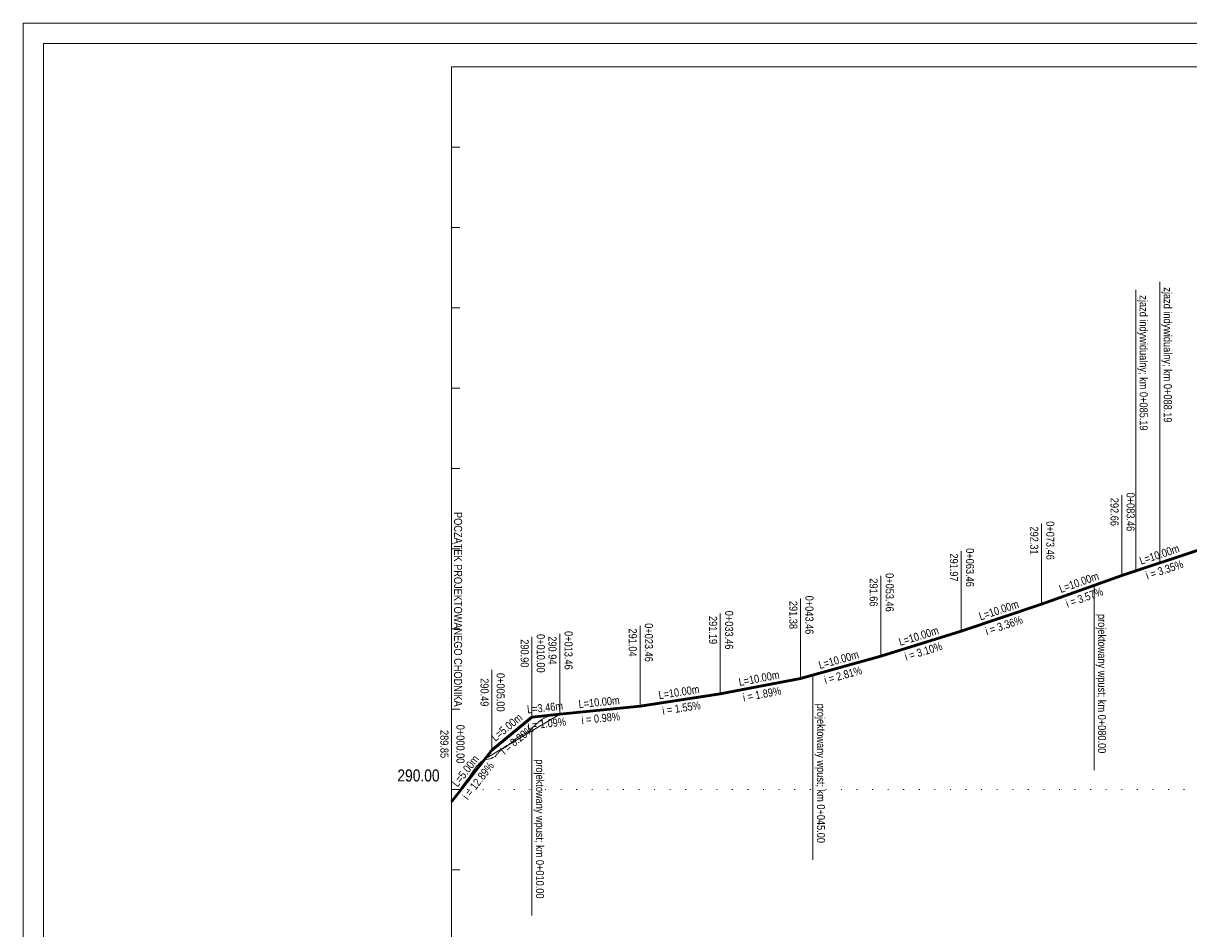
# Model space of a CAD drawing. Header units: metres. Extents: x 7437490 to 7438487, y 5556669 to 5557081.
# Tile 4 of 6: x 7438195 to 7438341, y 5556968 to 5557081. Entities that reach past the tile are written whole.
import ezdxf
from ezdxf.enums import TextEntityAlignment as Align

# ---------------------------------------------------------------- set-up
doc = ezdxf.new("R2010")
doc.units = ezdxf.units.M
doc.header["$MEASUREMENT"] = 0
doc.linetypes.add('DGN Style 1', pattern=[1.842793, 0.003066, -1.839727])
for name, color, linetype, lineweight in [('1', 7, 'Continuous', 0), ('45', 7, 'Continuous', 0), ('55', 7, 'Continuous', 0), ('56', 7, 'Continuous', 0), ('57', 7, 'Continuous', 0), ('_arkusz', 7, 'Continuous', 13), ('opis_proj_wpust_L', 7, 'Continuous', 0), ('opis_zjazd', 7, 'Continuous', 0), ('Warstwa 48', 7, 'Continuous', 0), ('Warstwa 49', 7, 'Continuous', 0)]:
    doc.layers.add(name, color=color, linetype=linetype, lineweight=lineweight)
doc.styles.add('Style-Arial Narrow', font='ARIALN.TTF')

msp = doc.modelspace()

# ---------------------------------------------------------------- linework, layer by layer
at = {"layer": '1', "color": 7, "linetype": 'Continuous', "lineweight": 13}
for p, q in [((7438332.25, 5557011.86), (7438342.25, 5557015.21)), ((7438332.25, 5557011.86), (7438342.25, 5557015.21)), ((7438322.25, 5557008.29), (7438332.25, 5557011.86)), ((7438322.25, 5557008.29), (7438332.25, 5557011.86)), ((7438312.25, 5557004.92), (7438322.25, 5557008.29)), ((7438312.25, 5557004.92), (7438322.25, 5557008.29)), ((7438302.25, 5557001.83), (7438312.25, 5557004.92)), ((7438302.25, 5557001.83), (7438312.25, 5557004.92)), ((7438292.25, 5556999.02), (7438302.25, 5557001.83)), ((7438292.25, 5556999.02), (7438302.25, 5557001.83)), ((7438282.25, 5556997.13), (7438292.25, 5556999.02)), ((7438282.25, 5556997.13), (7438292.25, 5556999.02)), ((7438272.25, 5556995.59), (7438282.25, 5556997.13)), ((7438272.25, 5556995.59), (7438282.25, 5556997.13)), ((7438253.17, 5556989.16), (7438262.25, 5556994.61)), ((7438253.17, 5556989.16), (7438262.25, 5556994.61)), ((7438262.25, 5556994.61), (7438272.25, 5556995.59)), ((7438262.25, 5556994.61), (7438272.25, 5556995.59)), ((7438248.79, 5556983.69), (7438253.17, 5556989.16)), ((7438248.79, 5556983.69), (7438253.17, 5556989.16))]:
    msp.add_line(p, q, dxfattribs=at)
at = {"layer": '1', "color": 7, "linetype": 'Continuous', "lineweight": 13, "flags": 128}
msp.add_lwpolyline([(7438248.79, 5556983.69), (7438249, 5556983.99), (7438249.01, 5556984), (7438249.26, 5556984.36), (7438249.26, 5556984.37), (7438249.31, 5556984.46), (7438249.55, 5556984.8), (7438249.79, 5556985.14), (7438250.03, 5556985.49), (7438250.22, 5556985.76), (7438250.28, 5556985.83), (7438250.53, 5556986.16), (7438250.77, 5556986.49), (7438250.8, 5556986.53), (7438250.97, 5556986.72), (7438251.02, 5556986.81), (7438251.27, 5556987.2), (7438251.27, 5556987.2), (7438251.37, 5556987.36), (7438251.52, 5556987.57), (7438251.52, 5556987.57), (7438251.77, 5556987.91), (7438251.78, 5556987.91), (7438251.94, 5556988.14), (7438252.02, 5556988.22), (7438252.03, 5556988.22), (7438252.27, 5556988.49), (7438252.29, 5556988.48), (7438252.51, 5556988.73), (7438252.52, 5556988.73), (7438252.54, 5556988.72), (7438252.78, 5556988.89), (7438252.81, 5556988.86), (7438253.03, 5556989.02), (7438253.07, 5556988.98), (7438253.09, 5556988.96), (7438253.1, 5556988.93), (7438253.33, 5556988.99), (7438253.54, 5556989.04), (7438253.66, 5556989.08), (7438253.73, 5556989.08), (7438253.92, 5556989.18), (7438254.11, 5556989.27), (7438254.23, 5556989.34), (7438254.29, 5556989.34), (7438254.3, 5556989.39), (7438254.36, 5556989.62), (7438254.54, 5556989.66), (7438254.61, 5556989.88), (7438254.79, 5556989.93), (7438254.8, 5556989.98), (7438254.85, 5556990.12), (7438255.03, 5556990.13), (7438255.09, 5556990.32), (7438255.27, 5556990.34), (7438255.34, 5556990.53), (7438255.38, 5556990.54), (7438255.51, 5556990.53), (7438255.58, 5556990.7), (7438255.93, 5556990.78), (7438255.95, 5556990.83), (7438256, 5556990.95), (7438256.18, 5556991), (7438256.25, 5556991.16), (7438256.43, 5556991.21), (7438256.5, 5556991.37), (7438256.52, 5556991.38), (7438256.67, 5556991.39), (7438256.75, 5556991.54), (7438256.92, 5556991.57), (7438257, 5556991.72), (7438257.1, 5556991.74), (7438257.17, 5556991.74), (7438257.25, 5556991.89), (7438257.42, 5556991.89), (7438257.5, 5556992.05), (7438257.67, 5556992.06), (7438257.67, 5556992.06), (7438258.24, 5556992.35), (7438258.41, 5556992.42), (7438258.58, 5556992.59), (7438258.65, 5556992.7), (7438258.81, 5556992.86), (7438258.82, 5556992.87), (7438258.89, 5556992.97), (7438259.07, 5556993.11), (7438259.13, 5556993.2), (7438259.31, 5556993.35), (7438259.37, 5556993.43), (7438259.39, 5556993.45), (7438259.55, 5556993.56), (7438259.6, 5556993.63), (7438259.8, 5556993.75), (7438259.84, 5556993.81), (7438259.96, 5556993.88), (7438260.04, 5556993.92), (7438260.08, 5556993.97), (7438260.28, 5556994.07), (7438260.32, 5556994.11), (7438260.53, 5556994.2), (7438260.53, 5556994.21), (7438260.55, 5556994.24), (7438260.77, 5556994.31), (7438260.79, 5556994.34), (7438261.01, 5556994.4), (7438261.03, 5556994.43), (7438261.1, 5556994.44), (7438261.26, 5556994.47), (7438261.27, 5556994.49), (7438261.5, 5556994.52), (7438261.68, 5556994.55), (7438261.75, 5556994.56), (7438261.75, 5556994.56), (7438261.75, 5556994.56), (7438262, 5556994.58), (7438262, 5556994.58), (7438262.25, 5556994.61), (7438262.25, 5556994.61), (7438262.5, 5556994.63), (7438262.75, 5556994.65), (7438263, 5556994.67), (7438263.25, 5556994.7), (7438263.5, 5556994.72), (7438263.75, 5556994.74), (7438264, 5556994.76), (7438264.01, 5556994.76), (7438264.25, 5556994.78), (7438264.25, 5556994.78), (7438264.5, 5556994.8), (7438264.5, 5556994.8), (7438264.75, 5556994.82), (7438264.75, 5556994.82), (7438265, 5556994.84), (7438265, 5556994.84), (7438265.25, 5556994.86), (7438265.25, 5556994.86), (7438265.5, 5556994.88), (7438265.5, 5556994.88), (7438265.75, 5556994.9), (7438265.75, 5556994.9), (7438266, 5556994.92), (7438266, 5556994.92), (7438266.25, 5556994.94), (7438266.25, 5556994.94), (7438266.5, 5556994.96), (7438266.5, 5556994.96), (7438266.75, 5556994.99), (7438266.75, 5556994.99), (7438267, 5556995.01), (7438267, 5556995.01), (7438267.25, 5556995.03), (7438267.25, 5556995.03), (7438267.5, 5556995.05), (7438267.5, 5556995.05), (7438267.75, 5556995.07), (7438267.75, 5556995.07), (7438268, 5556995.09), (7438268, 5556995.09), (7438268.13, 5556995.1), (7438268.19, 5556995.1), (7438268.25, 5556995.11), (7438268.25, 5556995.11), (7438268.5, 5556995.14), (7438268.5, 5556995.14), (7438268.75, 5556995.17), (7438268.75, 5556995.17), (7438269, 5556995.2), (7438269, 5556995.2), (7438269.24, 5556995.23), (7438269.25, 5556995.23), (7438269.25, 5556995.23), (7438269.5, 5556995.26), (7438269.5, 5556995.26), (7438269.75, 5556995.29), (7438269.75, 5556995.29), (7438270, 5556995.32), (7438270, 5556995.32), (7438270.25, 5556995.35), (7438270.25, 5556995.35), (7438270.5, 5556995.38), (7438270.5, 5556995.38), (7438270.75, 5556995.41), (7438270.75, 5556995.41), (7438271, 5556995.44), (7438271, 5556995.44), (7438271.25, 5556995.47), (7438271.25, 5556995.47), (7438271.5, 5556995.5), (7438271.5, 5556995.5), (7438271.75, 5556995.53), (7438271.75, 5556995.53), (7438272, 5556995.56), (7438272, 5556995.56), (7438272.25, 5556995.59), (7438272.25, 5556995.59), (7438272.37, 5556995.6), (7438272.5, 5556995.62), (7438272.5, 5556995.62), (7438272.75, 5556995.64), (7438272.75, 5556995.64), (7438273, 5556995.67), (7438273.01, 5556995.67), (7438273.25, 5556995.7), (7438273.26, 5556995.7), (7438273.5, 5556995.73), (7438273.51, 5556995.73), (7438273.75, 5556995.75), (7438273.94, 5556995.77), (7438273.95, 5556995.77), (7438274, 5556995.78), (7438274.24, 5556995.82), (7438274.25, 5556995.82), (7438274.49, 5556995.86), (7438274.5, 5556995.86), (7438274.74, 5556995.9), (7438274.75, 5556995.9), (7438274.99, 5556995.94), (7438275, 5556995.94), (7438275.24, 5556995.98), (7438275.25, 5556995.98), (7438275.49, 5556996.02), (7438275.5, 5556996.02), (7438275.74, 5556996.06), (7438275.75, 5556996.06), (7438275.99, 5556996.1), (7438276, 5556996.1), (7438276.24, 5556996.14), (7438276.25, 5556996.14), (7438276.49, 5556996.18), (7438276.5, 5556996.18), (7438276.55, 5556996.19), (7438276.74, 5556996.22), (7438276.75, 5556996.22), (7438276.99, 5556996.25), (7438277, 5556996.25), (7438277.24, 5556996.29), (7438277.25, 5556996.29), (7438277.49, 5556996.33), (7438277.5, 5556996.33), (7438277.74, 5556996.37), (7438277.75, 5556996.37), (7438277.99, 5556996.4), (7438278, 5556996.4), (7438278.25, 5556996.44), (7438278.25, 5556996.44), (7438278.5, 5556996.48), (7438278.5, 5556996.48), (7438278.75, 5556996.52), (7438278.75, 5556996.52), (7438279, 5556996.55), (7438279, 5556996.55), (7438279.25, 5556996.59), (7438279.25, 5556996.59), (7438279.5, 5556996.63), (7438279.5, 5556996.63), (7438279.75, 5556996.67), (7438279.75, 5556996.67), (7438280, 5556996.71), (7438280, 5556996.71), (7438280.01, 5556996.71), (7438280.25, 5556996.75), (7438280.25, 5556996.75), (7438280.5, 5556996.8), (7438280.51, 5556996.81), (7438280.73, 5556996.85), (7438280.75, 5556996.85), (7438280.75, 5556996.85), (7438281, 5556996.9), (7438281, 5556996.9), (7438281.25, 5556996.95), (7438281.25, 5556996.95), (7438281.5, 5556996.99), (7438281.5, 5556996.99), (7438281.75, 5556997.04), (7438281.75, 5556997.04), (7438282, 5556997.09), (7438282, 5556997.09), (7438282.25, 5556997.13), (7438282.25, 5556997.13), (7438282.5, 5556997.18), (7438282.5, 5556997.18), (7438282.75, 5556997.23), (7438282.75, 5556997.23), (7438283, 5556997.27), (7438283, 5556997.27), (7438283.25, 5556997.32), (7438283.25, 5556997.32), (7438283.5, 5556997.37), (7438283.5, 5556997.37), (7438283.75, 5556997.41), (7438283.75, 5556997.41), (7438284, 5556997.46), (7438284, 5556997.46), (7438284.25, 5556997.51), (7438284.25, 5556997.51), (7438284.5, 5556997.55), (7438284.5, 5556997.55), (7438284.75, 5556997.6), (7438284.75, 5556997.6), (7438284.91, 5556997.63), (7438285, 5556997.65), (7438285, 5556997.65), (7438285.25, 5556997.69), (7438285.25, 5556997.69), (7438285.5, 5556997.74), (7438285.5, 5556997.74), (7438285.75, 5556997.79), (7438285.75, 5556997.79), (7438286, 5556997.83), (7438286.09, 5556997.85), (7438286.25, 5556997.88), (7438286.25, 5556997.88), (7438286.5, 5556997.92), (7438286.5, 5556997.92), (7438286.75, 5556997.97), (7438286.75, 5556997.97), (7438287, 5556998.01), (7438287, 5556998.01), (7438287.25, 5556998.05), (7438287.25, 5556998.05), (7438287.5, 5556998.1), (7438287.5, 5556998.1), (7438287.75, 5556998.14), (7438287.75, 5556998.14), (7438288, 5556998.19), (7438288, 5556998.19), (7438288.25, 5556998.23), (7438288.25, 5556998.23), (7438288.5, 5556998.28), (7438288.58, 5556998.29), (7438288.58, 5556998.29), (7438288.75, 5556998.33), (7438288.99, 5556998.38), (7438289, 5556998.38), (7438289.09, 5556998.4), (7438289.25, 5556998.43), (7438289.25, 5556998.43), (7438289.5, 5556998.48), (7438289.5, 5556998.48), (7438289.75, 5556998.53), (7438289.75, 5556998.53), (7438290, 5556998.58), (7438290, 5556998.58), (7438290.25, 5556998.63), (7438290.25, 5556998.63), (7438290.5, 5556998.68), (7438290.5, 5556998.68), (7438290.68, 5556998.72), (7438290.75, 5556998.73), (7438291, 5556998.78), (7438291, 5556998.78), (7438291.25, 5556998.83), (7438291.25, 5556998.83), (7438291.5, 5556998.87), (7438291.5, 5556998.87), (7438291.75, 5556998.92), (7438291.75, 5556998.92), (7438292, 5556998.97), (7438292, 5556998.97), (7438292.25, 5556999.02), (7438292.25, 5556999.02), (7438292.5, 5556999.07), (7438292.5, 5556999.07), (7438292.75, 5556999.12), (7438292.75, 5556999.12), (7438292.75, 5556999.12), (7438293, 5556999.16), (7438293, 5556999.16), (7438293.25, 5556999.21), (7438293.25, 5556999.21), (7438293.27, 5556999.22), (7438293.28, 5556999.22), (7438293.29, 5556999.22), (7438293.5, 5556999.28), (7438293.75, 5556999.35), (7438293.75, 5556999.35), (7438294, 5556999.43), (7438294, 5556999.43), (7438294.25, 5556999.5), (7438294.25, 5556999.5), (7438294.5, 5556999.57), (7438294.5, 5556999.57), (7438294.75, 5556999.64), (7438294.75, 5556999.65), (7438295, 5556999.72), (7438295, 5556999.72), (7438295.25, 5556999.79), (7438295.25, 5556999.79), (7438295.5, 5556999.86), (7438295.5, 5556999.86), (7438295.75, 5556999.94), (7438295.75, 5556999.94), (7438296, 5557000.01), (7438296, 5557000.01), (7438296.25, 5557000.08), (7438296.25, 5557000.08), (7438296.5, 5557000.15), (7438296.5, 5557000.16), (7438296.74, 5557000.23), (7438296.75, 5557000.23), (7438296.99, 5557000.3), (7438297, 5557000.3), (7438297.24, 5557000.37), (7438297.25, 5557000.37), (7438297.45, 5557000.43), (7438297.49, 5557000.45), (7438297.5, 5557000.45), (7438297.74, 5557000.52), (7438297.75, 5557000.52), (7438298, 5557000.59), (7438298, 5557000.59), (7438298.25, 5557000.66), (7438298.25, 5557000.66), (7438298.5, 5557000.74), (7438298.5, 5557000.74), (7438298.75, 5557000.81), (7438298.75, 5557000.81), (7438299, 5557000.88), (7438299, 5557000.88), (7438299.25, 5557000.95), (7438299.25, 5557000.95), (7438299.5, 5557001.03), (7438299.5, 5557001.03), (7438299.75, 5557001.1), (7438299.75, 5557001.1), (7438300, 5557001.17), (7438300, 5557001.17), (7438300.25, 5557001.24), (7438300.25, 5557001.25), (7438300.5, 5557001.32), (7438300.5, 5557001.32), (7438300.75, 5557001.39), (7438300.75, 5557001.39), (7438301, 5557001.46), (7438301, 5557001.46), (7438301.25, 5557001.54), (7438301.25, 5557001.54), (7438301.5, 5557001.61), (7438301.5, 5557001.61), (7438301.75, 5557001.68), (7438301.75, 5557001.68), (7438302, 5557001.75), (7438302, 5557001.75), (7438302.25, 5557001.83), (7438302.25, 5557001.83), (7438302.5, 5557001.9), (7438302.5, 5557001.9), (7438302.75, 5557001.97), (7438302.75, 5557001.97), (7438303, 5557002.04), (7438303, 5557002.04), (7438303.25, 5557002.12), (7438303.25, 5557002.12), (7438303.5, 5557002.19), (7438303.5, 5557002.19), (7438303.75, 5557002.26), (7438303.75, 5557002.26), (7438304, 5557002.33), (7438304, 5557002.33), (7438304.25, 5557002.41), (7438304.25, 5557002.41), (7438304.5, 5557002.48), (7438304.5, 5557002.48), (7438304.75, 5557002.55), (7438304.75, 5557002.55), (7438305, 5557002.63), (7438305, 5557002.63), (7438305.25, 5557002.7), (7438305.25, 5557002.7), (7438305.5, 5557002.77), (7438305.5, 5557002.77), (7438305.75, 5557002.84), (7438305.99, 5557002.91), (7438306, 5557002.92), (7438306.25, 5557003), (7438306.5, 5557003.08), (7438306.5, 5557003.08), (7438306.75, 5557003.16), (7438306.75, 5557003.16), (7438307, 5557003.24), (7438307, 5557003.24), (7438307.25, 5557003.32), (7438307.25, 5557003.32), (7438307.25, 5557003.32), (7438307.5, 5557003.4), (7438307.5, 5557003.4), (7438307.75, 5557003.48), (7438307.75, 5557003.48), (7438308, 5557003.56), (7438308, 5557003.56), (7438308.25, 5557003.64), (7438308.25, 5557003.64), (7438308.5, 5557003.72), (7438308.5, 5557003.72), (7438308.75, 5557003.8), (7438308.75, 5557003.8), (7438309, 5557003.88), (7438309, 5557003.88), (7438309.25, 5557003.96), (7438309.25, 5557003.96), (7438309.5, 5557004.04), (7438309.5, 5557004.04), (7438309.75, 5557004.12), (7438309.75, 5557004.12), (7438310, 5557004.2), (7438310, 5557004.2), (7438310.24, 5557004.28), (7438310.25, 5557004.28), (7438310.49, 5557004.36), (7438310.5, 5557004.36), (7438310.74, 5557004.44), (7438310.75, 5557004.44), (7438310.99, 5557004.52), (7438311, 5557004.52), (7438311.24, 5557004.6), (7438311.25, 5557004.6), (7438311.49, 5557004.68), (7438311.5, 5557004.68), (7438311.74, 5557004.76), (7438311.75, 5557004.76), (7438311.99, 5557004.84), (7438312, 5557004.84), (7438312.24, 5557004.92), (7438312.25, 5557004.92), (7438312.49, 5557005), (7438312.5, 5557005), (7438312.74, 5557005.08), (7438312.75, 5557005.08), (7438312.99, 5557005.16), (7438313, 5557005.16), (7438313.24, 5557005.24), (7438313.25, 5557005.24), (7438313.49, 5557005.32), (7438313.5, 5557005.32), (7438313.74, 5557005.4), (7438313.75, 5557005.4), (7438313.99, 5557005.48), (7438314, 5557005.49), (7438314.24, 5557005.56), (7438314.25, 5557005.57), (7438314.49, 5557005.64), (7438314.5, 5557005.65), (7438314.74, 5557005.72), (7438314.75, 5557005.73), (7438314.99, 5557005.8), (7438315, 5557005.81), (7438315.24, 5557005.89), (7438315.25, 5557005.89), (7438315.49, 5557005.97), (7438315.5, 5557005.97), (7438315.74, 5557006.05), (7438315.75, 5557006.05), (7438315.99, 5557006.13), (7438316, 5557006.13), (7438316.24, 5557006.21), (7438316.25, 5557006.21), (7438316.49, 5557006.29), (7438316.5, 5557006.29), (7438316.74, 5557006.37), (7438316.75, 5557006.37), (7438316.99, 5557006.45), (7438317, 5557006.45), (7438317.24, 5557006.53), (7438317.25, 5557006.53), (7438317.49, 5557006.61), (7438317.5, 5557006.61), (7438317.74, 5557006.69), (7438317.75, 5557006.69), (7438317.99, 5557006.77), (7438318, 5557006.77), (7438318.24, 5557006.85), (7438318.25, 5557006.85), (7438318.3, 5557006.87), (7438318.49, 5557006.94), (7438318.5, 5557006.94), (7438318.74, 5557007.03), (7438318.75, 5557007.03), (7438318.99, 5557007.12), (7438319, 5557007.12), (7438319, 5557007.12), (7438319.24, 5557007.21), (7438319.25, 5557007.21), (7438319.49, 5557007.3), (7438319.5, 5557007.3), (7438319.74, 5557007.39), (7438319.75, 5557007.39), (7438319.99, 5557007.48), (7438320, 5557007.48), (7438320.24, 5557007.57), (7438320.25, 5557007.57), (7438320.49, 5557007.66), (7438320.5, 5557007.66), (7438320.74, 5557007.75), (7438320.75, 5557007.75), (7438320.99, 5557007.84), (7438321, 5557007.84), (7438321.24, 5557007.93), (7438321.25, 5557007.93), (7438321.49, 5557008.02), (7438321.5, 5557008.02), (7438321.74, 5557008.11), (7438321.75, 5557008.11), (7438321.99, 5557008.2), (7438322, 5557008.2), (7438322.24, 5557008.29), (7438322.25, 5557008.29), (7438322.49, 5557008.38), (7438322.5, 5557008.38), (7438322.74, 5557008.47), (7438322.75, 5557008.47), (7438322.99, 5557008.56), (7438323, 5557008.56), (7438323.24, 5557008.65), (7438323.25, 5557008.65), (7438323.49, 5557008.74), (7438323.5, 5557008.74), (7438323.74, 5557008.83), (7438323.75, 5557008.83), (7438323.99, 5557008.92), (7438324, 5557008.92), (7438324.24, 5557009.01), (7438324.25, 5557009.01), (7438324.49, 5557009.1), (7438324.5, 5557009.1), (7438324.74, 5557009.19), (7438324.75, 5557009.19), (7438324.99, 5557009.28), (7438325, 5557009.28), (7438325.24, 5557009.37), (7438325.25, 5557009.37), (7438325.49, 5557009.46), (7438325.5, 5557009.46), (7438325.75, 5557009.55), (7438325.75, 5557009.55), (7438326, 5557009.64), (7438326, 5557009.64), (7438326.25, 5557009.73), (7438326.25, 5557009.73), (7438326.5, 5557009.82), (7438326.5, 5557009.82), (7438326.75, 5557009.91), (7438326.75, 5557009.91), (7438327, 5557010), (7438327, 5557010), (7438327.25, 5557010.09), (7438327.25, 5557010.09), (7438327.5, 5557010.18), (7438327.5, 5557010.18), (7438327.75, 5557010.27), (7438327.75, 5557010.27), (7438328, 5557010.36), (7438328, 5557010.36), (7438328.25, 5557010.45), (7438328.25, 5557010.45), (7438328.5, 5557010.54), (7438328.5, 5557010.54), (7438328.75, 5557010.63), (7438328.75, 5557010.63), (7438329, 5557010.72), (7438329, 5557010.72), (7438329, 5557010.72), (7438329.25, 5557010.81), (7438329.5, 5557010.9), (7438329.75, 5557010.99), (7438330, 5557011.08), (7438330.19, 5557011.15), (7438330.25, 5557011.17), (7438330.36, 5557011.21), (7438330.39, 5557011.22), (7438330.5, 5557011.26), (7438330.74, 5557011.34), (7438330.74, 5557011.34), (7438330.9, 5557011.39), (7438330.91, 5557011.39), (7438330.99, 5557011.42), (7438331.24, 5557011.5), (7438331.24, 5557011.5), (7438331.49, 5557011.58), (7438331.49, 5557011.58), (7438331.73, 5557011.67), (7438331.74, 5557011.67), (7438331.98, 5557011.75), (7438332.23, 5557011.83), (7438332.25, 5557011.86), (7438332.25, 5557011.86), (7438332.5, 5557011.94), (7438332.5, 5557011.94), (7438332.75, 5557012.03), (7438332.75, 5557012.03), (7438333, 5557012.11), (7438333, 5557012.11), (7438333.25, 5557012.2), (7438333.25, 5557012.2), (7438333.5, 5557012.29), (7438333.5, 5557012.29), (7438333.75, 5557012.37), (7438333.75, 5557012.37), (7438334, 5557012.46), (7438334, 5557012.46), (7438334.25, 5557012.54), (7438334.25, 5557012.54), (7438334.5, 5557012.63), (7438334.5, 5557012.63), (7438334.75, 5557012.72), (7438334.75, 5557012.72), (7438335, 5557012.8), (7438335, 5557012.8), (7438335.25, 5557012.89), (7438335.25, 5557012.89), (7438335.5, 5557012.97), (7438335.5, 5557012.97), (7438335.75, 5557013.06), (7438335.75, 5557013.06), (7438336, 5557013.14), (7438336, 5557013.15), (7438336.25, 5557013.23), (7438336.25, 5557013.23), (7438336.5, 5557013.32), (7438336.5, 5557013.32), (7438336.75, 5557013.4), (7438336.75, 5557013.4), (7438336.79, 5557013.37), (7438337.03, 5557013.45), (7438337.28, 5557013.53), (7438337.53, 5557013.62), (7438337.77, 5557013.7), (7438338.02, 5557013.78), (7438338.27, 5557013.87), (7438338.27, 5557013.87), (7438338.52, 5557013.95), (7438338.52, 5557013.95), (7438338.77, 5557014.03), (7438338.77, 5557014.04), (7438339.02, 5557014.12), (7438339.02, 5557014.12), (7438339.17, 5557014.17), (7438339.18, 5557014.17), (7438339.27, 5557014.2), (7438339.51, 5557014.29), (7438339.52, 5557014.29), (7438339.76, 5557014.37), (7438339.77, 5557014.37), (7438340.01, 5557014.45), (7438340.02, 5557014.45), (7438340.26, 5557014.54), (7438340.27, 5557014.54), (7438340.51, 5557014.62), (7438340.52, 5557014.62), (7438340.76, 5557014.7)], dxfattribs=at)
at = {"layer": '1', "color": 7, "lineweight": 0, "flags": 128}
for points in [[(7438332.25, 5557011.86), (7438332.25, 5557011.86), (7438332.25, 5557011.86), (7438332.25, 5557011.86), (7438332.25, 5557011.86), (7438332.25, 5557011.86), (7438332.25, 5557011.86), (7438332.25, 5557011.86)], [(7438332.25, 5557011.86), (7438332.25, 5557011.86), (7438332.25, 5557011.86), (7438332.25, 5557011.86), (7438332.25, 5557011.86), (7438332.25, 5557011.86), (7438332.25, 5557011.86), (7438332.25, 5557011.86)], [(7438322.25, 5557008.29), (7438322.25, 5557008.29), (7438322.25, 5557008.29), (7438322.25, 5557008.29), (7438322.25, 5557008.29), (7438322.25, 5557008.29), (7438322.25, 5557008.29), (7438322.25, 5557008.29)], [(7438322.25, 5557008.29), (7438322.25, 5557008.29), (7438322.25, 5557008.29), (7438322.25, 5557008.29), (7438322.25, 5557008.29), (7438322.25, 5557008.29), (7438322.25, 5557008.29), (7438322.25, 5557008.29)], [(7438312.25, 5557004.92), (7438312.25, 5557004.92), (7438312.25, 5557004.92), (7438312.25, 5557004.92), (7438312.25, 5557004.92), (7438312.25, 5557004.92), (7438312.25, 5557004.92), (7438312.25, 5557004.92)], [(7438312.25, 5557004.92), (7438312.25, 5557004.92), (7438312.25, 5557004.92), (7438312.25, 5557004.92), (7438312.25, 5557004.92), (7438312.25, 5557004.92), (7438312.25, 5557004.92), (7438312.25, 5557004.92)], [(7438302.25, 5557001.83), (7438302.25, 5557001.83), (7438302.25, 5557001.83), (7438302.25, 5557001.83), (7438302.25, 5557001.83), (7438302.25, 5557001.83), (7438302.25, 5557001.83), (7438302.25, 5557001.83)], [(7438302.25, 5557001.83), (7438302.25, 5557001.83), (7438302.25, 5557001.83), (7438302.25, 5557001.83), (7438302.25, 5557001.83), (7438302.25, 5557001.83), (7438302.25, 5557001.83), (7438302.25, 5557001.83)], [(7438292.25, 5556999.02), (7438292.25, 5556999.02), (7438292.25, 5556999.02), (7438292.25, 5556999.02), (7438292.25, 5556999.02), (7438292.25, 5556999.02), (7438292.25, 5556999.02), (7438292.25, 5556999.02)], [(7438292.25, 5556999.02), (7438292.25, 5556999.02), (7438292.25, 5556999.02), (7438292.25, 5556999.02), (7438292.25, 5556999.02), (7438292.25, 5556999.02), (7438292.25, 5556999.02), (7438292.25, 5556999.02)], [(7438282.25, 5556997.13), (7438282.25, 5556997.13), (7438282.25, 5556997.13), (7438282.25, 5556997.13), (7438282.25, 5556997.13), (7438282.25, 5556997.13), (7438282.25, 5556997.13), (7438282.25, 5556997.13)], [(7438282.25, 5556997.13), (7438282.25, 5556997.13), (7438282.25, 5556997.13), (7438282.25, 5556997.13), (7438282.25, 5556997.13), (7438282.25, 5556997.13), (7438282.25, 5556997.13), (7438282.25, 5556997.13)], [(7438262.25, 5556994.61), (7438262.25, 5556994.61), (7438262.25, 5556994.61), (7438262.25, 5556994.61), (7438262.25, 5556994.61), (7438262.25, 5556994.61), (7438262.25, 5556994.61), (7438262.25, 5556994.61)], [(7438262.25, 5556994.61), (7438262.25, 5556994.61), (7438262.25, 5556994.61), (7438262.25, 5556994.61), (7438262.25, 5556994.61), (7438262.25, 5556994.61), (7438262.25, 5556994.61), (7438262.25, 5556994.61)], [(7438272.25, 5556995.59), (7438272.25, 5556995.59), (7438272.25, 5556995.59), (7438272.25, 5556995.59), (7438272.25, 5556995.59), (7438272.25, 5556995.59), (7438272.25, 5556995.59), (7438272.25, 5556995.59)], [(7438272.25, 5556995.59), (7438272.25, 5556995.59), (7438272.25, 5556995.59), (7438272.25, 5556995.59), (7438272.25, 5556995.59), (7438272.25, 5556995.59), (7438272.25, 5556995.59), (7438272.25, 5556995.59)], [(7438253.17, 5556989.16), (7438253.17, 5556989.16), (7438253.17, 5556989.16), (7438253.17, 5556989.16), (7438253.17, 5556989.16), (7438253.17, 5556989.16), (7438253.17, 5556989.16), (7438253.17, 5556989.16)], [(7438253.17, 5556989.16), (7438253.17, 5556989.16), (7438253.17, 5556989.16), (7438253.17, 5556989.16), (7438253.17, 5556989.16), (7438253.17, 5556989.16), (7438253.17, 5556989.16), (7438253.17, 5556989.16)], [(7438248.79, 5556983.69), (7438248.79, 5556983.69), (7438248.79, 5556983.69), (7438248.79, 5556983.69), (7438248.79, 5556983.69), (7438248.79, 5556983.69), (7438248.79, 5556983.69), (7438248.79, 5556983.69)], [(7438248.79, 5556983.69), (7438248.79, 5556983.69), (7438248.79, 5556983.69), (7438248.79, 5556983.69), (7438248.79, 5556983.69), (7438248.79, 5556983.69), (7438248.79, 5556983.69), (7438248.79, 5556983.69)]]:
    msp.add_lwpolyline(points, dxfattribs=at)
at = {"layer": '56', "color": 7, "linetype": 'Continuous', "lineweight": 0}
for p, q in [((7438248.79, 5557075.21), (7438448.79, 5557075.21)), ((7438248.79, 5556965.21), (7438248.79, 5557075.21)), ((7438248.79, 5557075.21), (7438249.79, 5557075.21)), ((7438248.79, 5557065.21), (7438249.79, 5557065.21)), ((7438248.79, 5557055.21), (7438249.79, 5557055.21)), ((7438248.79, 5557045.21), (7438249.79, 5557045.21)), ((7438248.79, 5557035.21), (7438249.79, 5557035.21)), ((7438248.79, 5557025.21), (7438249.79, 5557025.21)), ((7438248.79, 5557015.21), (7438249.79, 5557015.21)), ((7438248.79, 5557005.21), (7438249.79, 5557005.21)), ((7438248.79, 5556995.21), (7438249.79, 5556995.21)), ((7438248.79, 5556985.21), (7438249.79, 5556985.21)), ((7438248.79, 5556975.21), (7438249.79, 5556975.21))]:
    msp.add_line(p, q, dxfattribs=at)
at = {"layer": '57', "color": 7, "linetype": 'DGN Style 1', "lineweight": 0}
msp.add_line((7438248.79, 5556985.21), (7438448.79, 5556985.21), dxfattribs=at)
at = {"layer": '_arkusz'}
for points in [[(7438195.44, 5556877.39), (7438486.55, 5556877.39), (7438486.55, 5557080.65), (7438195.44, 5557080.65)], [(7438197.94, 5556879.89), (7438484.05, 5556879.89), (7438484.05, 5557078.15), (7438197.94, 5557078.15)]]:
    msp.add_3dface(points, dxfattribs=at)
at = {"layer": 'opis_proj_wpust_L', "color": 7, "linetype": 'Continuous', "lineweight": 13}
for p, q in [((7438328.79, 5557010.62), (7438328.79, 5556987.62)), ((7438293.79, 5556999.45), (7438293.79, 5556976.45)), ((7438258.79, 5556992.53), (7438258.79, 5556969.53))]:
    msp.add_line(p, q, dxfattribs=at)
at = {"layer": 'opis_zjazd', "color": 7, "linetype": 'Continuous', "lineweight": 13}
for p, q in [((7438336.98, 5557013.44), (7438336.98, 5557048.44)), ((7438333.98, 5557012.44), (7438333.98, 5557047.44))]:
    msp.add_line(p, q, dxfattribs=at)
at = {"layer": 'Warstwa 48', "color": 7, "linetype": 'Continuous', "lineweight": 0}
for p, q in [((7438332.25, 5557011.86), (7438332.25, 5557021.86)), ((7438332.25, 5557011.86), (7438332.25, 5557021.86)), ((7438322.25, 5557008.29), (7438322.25, 5557018.29)), ((7438322.25, 5557008.29), (7438322.25, 5557018.29)), ((7438312.25, 5557004.92), (7438312.25, 5557014.92)), ((7438312.25, 5557004.92), (7438312.25, 5557014.92)), ((7438302.25, 5557001.83), (7438302.25, 5557011.83)), ((7438302.25, 5557001.83), (7438302.25, 5557011.83)), ((7438292.25, 5556999.02), (7438292.25, 5557009.02)), ((7438292.25, 5556999.02), (7438292.25, 5557009.02)), ((7438282.25, 5556997.13), (7438282.25, 5557007.13)), ((7438282.25, 5556997.13), (7438282.25, 5557007.13)), ((7438272.25, 5556995.59), (7438272.25, 5557005.59)), ((7438272.25, 5556995.59), (7438272.25, 5557005.59)), ((7438258.79, 5556994.23), (7438258.79, 5557004.23)), ((7438262.25, 5556994.61), (7438262.25, 5557004.61)), ((7438262.25, 5556994.61), (7438262.25, 5557004.61)), ((7438253.79, 5556990.13), (7438253.79, 5557000.13)), ((7438248.79, 5556983.69), (7438248.79, 5556993.69)), ((7438248.79, 5556983.69), (7438248.79, 5556993.69))]:
    msp.add_line(p, q, dxfattribs=at)
at = {"layer": 'Warstwa 49', "color": 7, "linetype": 'Continuous', "lineweight": 53}
for p, q in [((7438332.25, 5557011.86), (7438342.25, 5557015.21)), ((7438332.25, 5557011.86), (7438342.25, 5557015.21)), ((7438322.25, 5557008.29), (7438332.25, 5557011.86)), ((7438322.25, 5557008.29), (7438332.25, 5557011.86)), ((7438312.25, 5557004.92), (7438322.25, 5557008.29)), ((7438312.25, 5557004.92), (7438322.25, 5557008.29)), ((7438302.25, 5557001.83), (7438312.25, 5557004.92)), ((7438302.25, 5557001.83), (7438312.25, 5557004.92)), ((7438292.25, 5556999.02), (7438302.25, 5557001.83)), ((7438292.25, 5556999.02), (7438302.25, 5557001.83)), ((7438282.25, 5556997.13), (7438292.25, 5556999.02)), ((7438282.25, 5556997.13), (7438292.25, 5556999.02)), ((7438272.25, 5556995.59), (7438282.25, 5556997.13)), ((7438272.25, 5556995.59), (7438282.25, 5556997.13)), ((7438258.79, 5556994.23), (7438262.25, 5556994.61)), ((7438262.25, 5556994.61), (7438272.25, 5556995.59)), ((7438262.25, 5556994.61), (7438272.25, 5556995.59)), ((7438253.79, 5556990.13), (7438258.79, 5556994.23)), ((7438248.79, 5556983.69), (7438253.79, 5556990.13))]:
    msp.add_line(p, q, dxfattribs=at)

# ---------------------------------------------------------------- texts
at = {"layer": '45', "color": 7, "lineweight": 13, "style": 'Style-Arial Narrow'}
for s, p in [('0+083.46', (7438332.85, 5557019.79)), ('POCZĄTEK PROJEKTOWANEGO CHODNIKA', (7438249.09, 5557007.65)), ('0+073.46', (7438322.85, 5557016.22)), ('0+063.46', (7438312.85, 5557012.86)), ('0+053.46', (7438302.85, 5557009.76)), ('0+043.46', (7438292.85, 5557006.95)), ('0+033.46', (7438282.85, 5557005.07)), ('0+023.46', (7438272.85, 5557003.52)), ('0+010.00', (7438259.39, 5557002.17)), ('0+013.46', (7438262.85, 5557002.54)), ('0+005.00', (7438254.39, 5556997.32)), ('0+000.00', (7438249.39, 5556990.87))]:
    msp.add_text(s, height=1, rotation=270, dxfattribs=at).set_placement(p, align=Align.CENTER)
for s, p in [('292.66', (7438331.85, 5557019.79)), ('292.31', (7438321.85, 5557016.22)), ('292.31', (7438321.85, 5557016.22)), ('291.97', (7438311.85, 5557012.86)), ('291.66', (7438301.85, 5557009.76)), ('291.38', (7438291.85, 5557006.95)), ('291.19', (7438281.85, 5557005.07)), ('291.04', (7438271.85, 5557003.52)), ('290.90', (7438258.39, 5557002.17)), ('290.94', (7438261.85, 5557002.54)), ('290.49', (7438253.39, 5556997.32)), ('289.85', (7438248.39, 5556990.87))]:
    msp.add_text(s, height=1, rotation=270, dxfattribs=at).set_placement(p, align=Align.TOP_CENTER)
at = {"layer": '45', "color": 7, "lineweight": 30, "style": 'Style-Arial Narrow'}
for s, rotation, p in [('L=10.00m', 18.5295, (7438337.09, 5557014.01)), ('L=10.00m', 18.5295, (7438337.09, 5557014.01)), ('L=10.00m', 19.6467, (7438327.08, 5557010.54)), ('L=10.00m', 19.6467, (7438327.08, 5557010.54)), ('L=10.00m', 18.5961, (7438317.09, 5557007.08)), ('L=10.00m', 18.5961, (7438317.09, 5557007.08)), ('L=10.00m', 17.2037, (7438307.1, 5557003.85)), ('L=10.00m', 17.2037, (7438307.1, 5557003.85)), ('L=10.00m', 15.6829, (7438297.12, 5557000.9)), ('L=10.00m', 15.6829, (7438297.12, 5557000.9)), ('L=10.00m', 10.6813, (7438287.16, 5556998.57)), ('L=10.00m', 10.6813, (7438287.16, 5556998.57)), ('L=10.00m', 8.7903, (7438277.17, 5556996.85)), ('L=10.00m', 8.7903, (7438277.17, 5556996.85)), ('L=3.46m', 6.1977, (7438260.47, 5556994.92)), ('L=10.00m', 5.5833, (7438267.2, 5556995.6)), ('L=10.00m', 5.5833, (7438267.2, 5556995.6)), ('L=5.00m', 39.3602, (7438255.97, 5556992.57)), ('L=5.00m', 52.1986, (7438250.9, 5556987.22))]:
    msp.add_text(s, height=1, rotation=rotation, dxfattribs=at).set_placement(p, align=Align.CENTER)
for s, rotation, p in [('i = 3.35%', 18.5295, (7438337.41, 5557013.06)), ('i = 3.35%', 18.5295, (7438337.41, 5557013.06)), ('i = 3.57%', 19.6467, (7438327.42, 5557009.6)), ('i = 3.57%', 19.6467, (7438327.42, 5557009.6)), ('i = 3.36%', 18.5961, (7438317.41, 5557006.13)), ('i = 3.36%', 18.5961, (7438317.41, 5557006.13)), ('i = 3.10%', 17.2037, (7438307.4, 5557002.9)), ('i = 3.10%', 17.2037, (7438307.4, 5557002.9)), ('i = 2.81%', 15.6829, (7438297.39, 5556999.94)), ('i = 2.81%', 15.6829, (7438297.39, 5556999.94)), ('i = 1.89%', 10.6813, (7438287.34, 5556997.59)), ('i = 1.89%', 10.6813, (7438287.34, 5556997.59)), ('i = 1.55%', 8.7903, (7438277.33, 5556995.87)), ('i = 1.55%', 8.7903, (7438277.33, 5556995.87)), ('i = 0.98%', 5.5833, (7438267.3, 5556994.6)), ('i = 0.98%', 5.5833, (7438267.3, 5556994.6)), ('i = 8.20%', 39.3602, (7438256.61, 5556991.8)), ('i = 1.09%', 6.1977, (7438260.57, 5556993.92)), ('i = 12.89%', 52.1986, (7438251.69, 5556986.6))]:
    msp.add_text(s, height=1, rotation=rotation, dxfattribs=at).set_placement(p, align=Align.TOP_CENTER)
at = {"layer": '55', "color": 7, "lineweight": 0, "style": 'Style-Arial Narrow'}
msp.add_text('290.00', height=1.5, dxfattribs=at).set_placement((7438247.29, 5556986.21), align=Align.RIGHT)
at = {"layer": 'opis_proj_wpust_L', "color": 7, "lineweight": 13, "style": 'Style-Arial Narrow'}
for s, p in [('projektowany wpust; km 0+080.00', (7438329.29, 5556989.72)), ('projektowany wpust; km 0+045.00', (7438294.29, 5556978.55)), ('projektowany wpust; km 0+010.00', (7438259.29, 5556971.63))]:
    msp.add_text(s, height=1, rotation=270, dxfattribs=at).set_placement(p, align=Align.RIGHT)
at = {"layer": 'opis_zjazd', "color": 7, "lineweight": 13, "style": 'Style-Arial Narrow'}
for s, p in [('zjazd indywidualny; km 0+088.19', (7438337.48, 5557030.92)), ('zjazd indywidualny; km 0+085.19', (7438334.48, 5557029.92))]:
    msp.add_text(s, height=1, rotation=270, dxfattribs=at).set_placement(p, align=Align.RIGHT)

doc.saveas('drawing.dxf')
